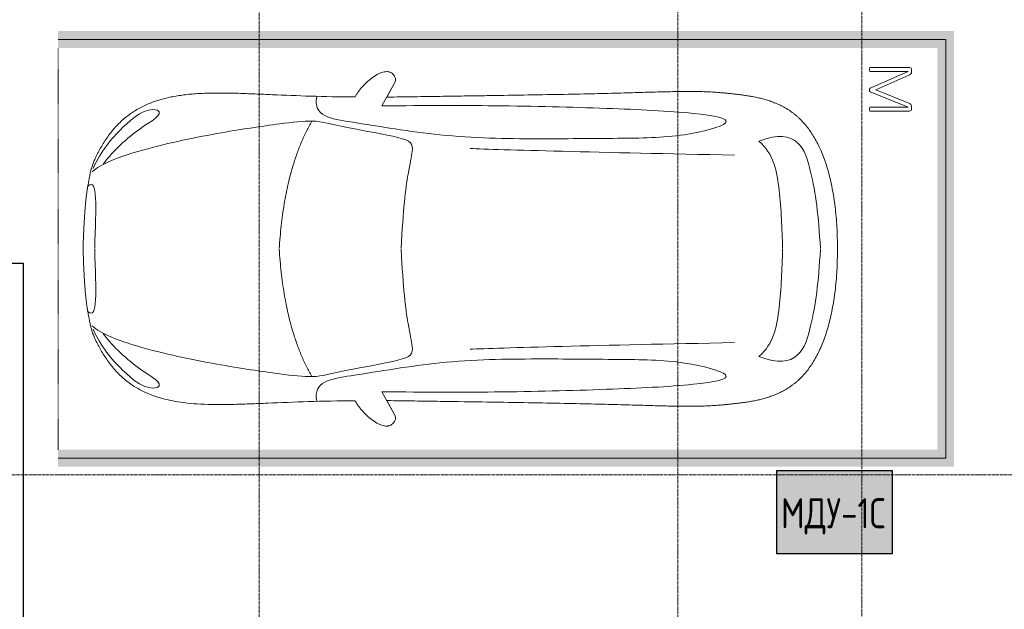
# Model space of a CAD drawing. Header units: millimetres. Extents: x -135639 to 224623, y -383017 to -59102.
# Tile 193 of 256: x 90765 to 96644, y -288318 to -284797. Entities that reach past the tile are written whole.
import ezdxf

# ---------------------------------------------------------------- set-up
doc = ezdxf.new("R2010")
doc.units = ezdxf.units.MM
for name, pattern in [('Линия сетки', [25, 20, -2.5, 0, -2.5]), ('Невидимые', [5, 3, -2]), ('Штрих_3_3_', [6, 3, -3])]:
    doc.linetypes.add(name, pattern=pattern)
for name, color, linetype, lineweight in [('A-000-M_MASS', 7, 'Continuous', 18), ('C-953-M_PARKING', 7, 'Continuous', 18), ('C-953-MH_PARKING', 7, 'Невидимые', 18), ('Z-030-M_GRID', 7, 'Continuous', 9), ('Арматура воздуховодов', 7, 'Continuous', 18), ('ОС', 5, 'Continuous', 25), ('СС-011-ПОЖ-СИГНАЛИЗАЦИЯ', 1, 'Continuous', 30)]:
    doc.layers.add(name, color=color, linetype=linetype, lineweight=lineweight)
doc.layers.add('ССПС', color=5, linetype='Continuous')
doc.styles.add('1111', font='isocpeur.ttf')

# ---------------------------------------------------------------- blocks, each defined once
blk = doc.blocks.new('A_PAR_Parking - M-2663509-B2_-11_400_')
at = {"layer": 'C-953-M_PARKING', "true_color": 0xf7f9fb}
blk.add_hatch(color=7, dxfattribs=at).paths.add_polyline_path([(-1300, 2650), (-1300, -2700), (1300, -2700), (1300, 2650), (1200, 2650), (1200, -2600), (-1200, -2600), (-1200, 2650)])
at = {"layer": 'A-000-M_MASS', "color": 253, "true_color": 0xaaaaaa}
for p, q in [((-853.2, 716.7), (-993.1, 639.1)), ((853.2, 716.7), (993.1, 639.1)), ((-906.1, 687.4), (-993.1, 639.1)), ((993.1, 639.1), (906.1, 687.4))]:
    blk.add_line(p, q, dxfattribs=at)
for centre, start, end in [((-1010.2, 677.7), 223.41837, 293.93047), ((1010.2, 677.7), 246.06953, 316.58163)]:
    blk.add_arc(centre, 42.2, start, end, dxfattribs=at)
for points, knots in [([(-907.6, 876.4), (-907.6, 976), (-911.2, 1161), (-920, 1362), (-926.1, 1508.1), (-930.5, 1645.4), (-930.2, 1768.6), (-921.6, 1880.2), (-910.5, 1957.2), (-893.9, 2030.5), (-870.8, 2100), (-840.5, 2165.3), (-808.7, 2215.9), (-778.9, 2254), (-754.4, 2281.2), (-727.4, 2307.2), (-698.1, 2331.9), (-667.3, 2354.9), (-635.8, 2376.1), (-604.5, 2395.2), (-574, 2412.1), (-545.3, 2426.4), (-519.1, 2437.8), (-499.9, 2445), (-485.2, 2449.7), (-474.3, 2452.8), (-463.2, 2455.6), (-451.9, 2458.1), (-440.1, 2460.6), (-427.5, 2463), (-414, 2465.5), (-401.8, 2467.8), (-391.4, 2469.7), (-383.1, 2471.3), (-375.8, 2472.6), (-369.6, 2473.7), (-363, 2474.8), (-356.1, 2475.9), (-348.8, 2477.1), (-342.9, 2477.9), (-336.8, 2478.8), (-330.4, 2479.7), (-323.7, 2480.6), (-316.6, 2481.5), (-309.1, 2482.4), (-301.4, 2483.3), (-293.2, 2484.2), (-284.6, 2485.1), (-275.5, 2486), (-262.9, 2487.1), (-249.4, 2488.3), (-234.8, 2489.5), (-223.4, 2490.4), (-211.5, 2491.2), (-198.9, 2492.1), (-185.8, 2492.9), (-167.6, 2494), (-148.2, 2495.1), (-127.4, 2496.1), (-105.9, 2497.2), (-77.2, 2498.4), (-39.8, 2499.8), (-13, 2500.7), (0.9, 2501.1)], [-1, -1, -1, -1, -0.913265, -0.826531, -0.783163, -0.739796, -0.653061, -0.612245, -0.571429, -0.530612, -0.489796, -0.44898, -0.408163, -0.387755, -0.367347, -0.346939, -0.326531, -0.306122, -0.285714, -0.265306, -0.244898, -0.22449, -0.204082, -0.183673, -0.173469, -0.163265, -0.153061, -0.142857, -0.132653, -0.122449, -0.112245, -0.102041, -0.096939, -0.091837, -0.086735, -0.084184, -0.081633, -0.076531, -0.07398, -0.071429, -0.068878, -0.066327, -0.063776, -0.061224, -0.058673, -0.056122, -0.053571, -0.05102, -0.048469, -0.045918, -0.040816, -0.038265, -0.035714, -0.033163, -0.030612, -0.028061, -0.02551, -0.020408, -0.017857, -0.015306, -0.010204, -0.005102, 0, 0, 0, 0]), ([(0.9, 2501.1), (21.7, 2500.5), (51.4, 2499.4), (87.7, 2498), (113.2, 2496.8), (137.2, 2495.6), (159.8, 2494.4), (180.9, 2493.2), (200.8, 2491.9), (219.4, 2490.6), (236.6, 2489.3), (252.9, 2488), (267.9, 2486.6), (281.9, 2485.3), (295, 2483.9), (307, 2482.6), (319.6, 2481.1), (329.9, 2479.7), (338.4, 2478.5), (344.6, 2477.7), (350.4, 2476.8), (355.9, 2475.9), (361.2, 2475.1), (366.3, 2474.2), (371.2, 2473.4), (377.4, 2472.3), (384.7, 2471), (393, 2469.4), (403.4, 2467.5), (415.6, 2465.2), (433.6, 2461.8), (453.8, 2457.8), (475.9, 2452.6), (497.6, 2446), (520.6, 2437.4), (555.5, 2422.1), (605.5, 2395.9), (669.1, 2355.3), (729.9, 2307.4), (772.8, 2262.9), (802.5, 2224.9), (822.6, 2195.1), (840.7, 2164.2), (856.7, 2132.1), (870.9, 2098.9), (887.5, 2053.3), (903.9, 1993.8), (915.3, 1931.2), (921.9, 1879.2), (925.6, 1839.1), (928.2, 1798), (929.8, 1755.7), (930.5, 1719.5), (930.6, 1689.9), (930.5, 1667.4), (930.3, 1644.6), (929.9, 1621.4), (929.4, 1597.9), (928.5, 1566.1), (927.2, 1525.5), (924.6, 1458.6), (919.2, 1336.4), (911, 1144.9), (907.6, 970.1), (907.6, 876.4)], [-1, -1, -1, -1, -0.992347, -0.98852, -0.984694, -0.980867, -0.977041, -0.973214, -0.969388, -0.965561, -0.961735, -0.957908, -0.954082, -0.950255, -0.946429, -0.942602, -0.938776, -0.933673, -0.931122, -0.928571, -0.92602, -0.923469, -0.920918, -0.918367, -0.915816, -0.913265, -0.908163, -0.903061, -0.897959, -0.887755, -0.877551, -0.857143, -0.836735, -0.816327, -0.795918, -0.77551, -0.734694, -0.693878, -0.653061, -0.612245, -0.591837, -0.571429, -0.55102, -0.530612, -0.510204, -0.489796, -0.44898, -0.408163, -0.387755, -0.367347, -0.346939, -0.326531, -0.306122, -0.295918, -0.285714, -0.27551, -0.265306, -0.255102, -0.244898, -0.22449, -0.204082, -0.163265, -0.081633, 0, 0, 0, 0]), ([(-479.6, 2441.4), (-586, 2391.8), (-718.7, 2282.7), (-847.3, 2127.6), (-828.4, 2057)], [0, 0, 0, 0, 0.53668, 1.024735, 1.024735, 1.024735, 1.024735]), ([(-459.4, 2446), (-507.5, 2397.9), (-600.9, 2146.6), (-695.8, 1683.9), (-743.6, 1354.1), (-774.1, 1106.3), (-734.1, 996.4), (-659.8, 552.2), (-618, 522.3), (-447.3, 564.9), (-233.6, 590.3), (-1.9, 601.6)], [0, 0, 0, 0, 0.884172, 2.058368, 3.212407, 3.977765, 4.871213, 5.547774, 6.288901, 6.772879, 7.454401, 7.454401, 7.454401, 7.454401]), ([(459.4, 2446), (507.5, 2397.9), (600.9, 2146.6), (695.8, 1683.9), (743.6, 1354.1), (774.1, 1106.3), (734.1, 996.4), (659.8, 552.2), (618, 522.3), (447.3, 564.9), (233.6, 590.3), (1.9, 601.6)], [0, 0, 0, 0, 0.884172, 2.058368, 3.212407, 3.977765, 4.871213, 5.547774, 6.288901, 6.772879, 7.454401, 7.454401, 7.454401, 7.454401]), ([(479.6, 2441.4), (586, 2391.8), (718.7, 2282.7), (847.3, 2127.6), (828.4, 2057)], [0, 0, 0, 0, 0.53668, 1.024735, 1.024735, 1.024735, 1.024735]), ([(-828.4, 2057), (-802.6, 2015.7), (-728.3, 2173.2), (-566.1, 2339.3), (-504.9, 2380.6)], [0, 0, 0, 0, 0.497572, 1.022643, 1.022643, 1.022643, 1.022643]), ([(828.4, 2057), (802.6, 2015.7), (728.3, 2173.2), (566.1, 2339.3), (504.9, 2380.6)], [0, 0, 0, 0, 0.497572, 1.022643, 1.022643, 1.022643, 1.022643]), ([(-908.3, 1105.9), (-792, 1130), (-753.2, 859.4), (-662.6, 332.1), (-655.4, -196.5), (-660.5, -684.2), (-662.6, -1068.4), (-763.9, -1442.7), (-816.5, -1156.9), (-841.5, -605.2), (-856.7, -17.5), (-856.5, 453.9), (-853.2, 716.7)], [0, 0, 0, 0, 1.013953, 2.476159, 4.172855, 5.704608, 7.082231, 8.244161, 9.589947, 11.154659, 12.917121, 14.362976, 14.362976, 14.362976, 14.362976]), ([(908.3, 1105.9), (792, 1130), (753.2, 859.4), (662.6, 332.1), (655.4, -196.5), (660.5, -684.2), (662.6, -1068.4), (763.9, -1442.7), (816.5, -1156.9), (841.5, -605.2), (856.7, -17.5), (856.5, 453.9), (853.2, 716.7)], [0, 0, 0, 0, 1.013953, 2.476159, 4.172855, 5.704608, 7.082231, 8.244161, 9.589947, 11.154659, 12.917121, 14.362976, 14.362976, 14.362976, 14.362976]), ([(-1040.9, 648.7), (-1044.3, 651.7), (-1048.7, 656.6), (-1052.9, 663.7), (-1055.3, 669.5), (-1057.1, 675.4), (-1058, 681.7), (-1058.4, 688.2), (-1057.8, 701.7), (-1052.2, 723.5), (-1035.9, 755.8), (-1011.1, 789.9), (-984.6, 818.2), (-961.5, 838.8), (-943.7, 853.1), (-925.6, 865.8), (-913.6, 873), (-907.6, 876.4)], [-1, -1, -1, -1, -0.941667, -0.9125, -0.883333, -0.854167, -0.825, -0.795833, -0.766667, -0.65, -0.533333, -0.4, -0.266667, -0.2, -0.133333, -0.066667, 0, 0, 0, 0]), ([(907.6, 876.4), (912.9, 873.5), (923.4, 867.2), (944.5, 852.7), (970.5, 831.6), (999.5, 802.9), (1025.9, 770.7), (1043.2, 742.4), (1052.9, 719.4), (1057.4, 702.8), (1058.6, 689.7), (1057.9, 679.9), (1056.4, 672.8), (1054.1, 666.1), (1049.7, 657.8), (1044.8, 652.2), (1040.9, 648.7)], [-1, -1, -1, -1, -0.941667, -0.883333, -0.766667, -0.65, -0.533333, -0.4, -0.333333, -0.266667, -0.2, -0.166667, -0.133333, -0.1, -0.066667, 0, 0, 0, 0]), ([(0, -2003.8), (-45, -2003.7), (-131.8, -2001.4), (-251.9, -1990.7), (-361.8, -1973.6), (-461.5, -1950.2), (-550.8, -1921), (-629.5, -1886.4), (-686.2, -1853.3), (-726.1, -1824.5), (-753.4, -1801.8), (-773.8, -1781.9), (-788.8, -1765.5), (-799.4, -1753.1), (-809.5, -1740.4), (-818.9, -1727.5), (-827.7, -1714.4), (-836.1, -1701.2), (-843.9, -1687.9), (-851.2, -1674.4), (-857.9, -1660.8), (-864.3, -1647.2), (-870.2, -1633.6), (-875.7, -1619.8), (-880.7, -1606), (-885.4, -1592.2), (-889.8, -1578.4), (-893.7, -1564.6), (-897.4, -1550.8), (-900.7, -1537.2), (-903.9, -1523.6), (-906.6, -1510.1), (-909.2, -1496.6), (-911.6, -1483.4), (-913.8, -1470.2), (-915.7, -1457.2), (-917.5, -1444.4), (-919.2, -1431.8), (-920.9, -1419.4), (-922.8, -1403.2), (-925.1, -1383.5), (-927.6, -1360.8), (-929.8, -1338.8), (-931.7, -1317.6), (-934, -1290), (-936.3, -1256.7), (-938.2, -1217.6), (-939.4, -1178.6), (-940, -1138.8), (-940, -1097.3), (-939.4, -1038.8), (-937.7, -958.2), (-934.4, -846), (-930.5, -714.1), (-926.5, -558.6), (-922.7, -375.9), (-918.9, -163.4), (-914.9, 81.7), (-911.4, 315.4), (-908.5, 521.3), (-906.9, 630.9), (-906.1, 687.4)], [-1, -1, -1, -1, -0.97619, -0.952381, -0.928571, -0.904762, -0.880952, -0.857143, -0.833333, -0.821429, -0.809524, -0.797619, -0.791667, -0.785714, -0.779762, -0.77381, -0.767857, -0.761905, -0.755952, -0.75, -0.744048, -0.738095, -0.732143, -0.72619, -0.720238, -0.714286, -0.708333, -0.702381, -0.696429, -0.690476, -0.684524, -0.678571, -0.672619, -0.666667, -0.660714, -0.654762, -0.64881, -0.642857, -0.636905, -0.630952, -0.619048, -0.607143, -0.595238, -0.583333, -0.571429, -0.547619, -0.52381, -0.5, -0.47619, -0.452381, -0.428571, -0.380952, -0.333333, -0.285714, -0.238095, -0.190476, -0.142857, -0.095238, -0.047619, -0.02381, 0, 0, 0, 0]), ([(906.1, 687.4), (906.9, 630.9), (908.5, 521.3), (910.7, 366.9), (912.8, 221.9), (915.6, 40.8), (918.9, -163.4), (922.7, -375.9), (926.5, -558.6), (929.8, -688.2), (932.5, -780), (934.3, -843.5), (936, -902.1), (937.5, -956.3), (938.7, -1006.6), (939.6, -1053.4), (940, -1097.3), (940, -1138.8), (939.4, -1178.6), (938.2, -1217.6), (936.3, -1256.7), (934, -1290), (931.7, -1317.6), (929.8, -1338.8), (927.6, -1360.8), (925.1, -1383.5), (922.8, -1403.2), (920.9, -1419.4), (919.2, -1431.8), (917.5, -1444.4), (915.7, -1457.2), (913.8, -1470.2), (911.6, -1483.4), (909.2, -1496.6), (906.6, -1510.1), (903.9, -1523.6), (900.7, -1537.2), (897.4, -1550.8), (893.7, -1564.6), (889.8, -1578.4), (885.4, -1592.2), (880.7, -1606), (875.7, -1619.8), (870.2, -1633.6), (864.3, -1647.2), (857.9, -1660.8), (851.2, -1674.4), (843.9, -1687.9), (836.1, -1701.2), (827.7, -1714.4), (818.9, -1727.5), (809.5, -1740.4), (799.4, -1753.1), (788.8, -1765.5), (773.8, -1781.9), (753.4, -1801.8), (726.1, -1824.5), (686.2, -1853.3), (606.8, -1899.6), (494.8, -1942.4), (361.8, -1973.6), (251.9, -1990.7), (131.8, -2001.4), (45, -2003.7), (0, -2003.8)], [-1, -1, -1, -1, -0.97619, -0.952381, -0.928571, -0.904762, -0.857143, -0.809524, -0.761905, -0.714286, -0.690476, -0.666667, -0.642857, -0.619048, -0.595238, -0.571429, -0.547619, -0.52381, -0.5, -0.47619, -0.452381, -0.428571, -0.416667, -0.404762, -0.392857, -0.380952, -0.369048, -0.363095, -0.357143, -0.35119, -0.345238, -0.339286, -0.333333, -0.327381, -0.321429, -0.315476, -0.309524, -0.303571, -0.297619, -0.291667, -0.285714, -0.279762, -0.27381, -0.267857, -0.261905, -0.255952, -0.25, -0.244048, -0.238095, -0.232143, -0.22619, -0.220238, -0.214286, -0.208333, -0.202381, -0.190476, -0.178571, -0.166667, -0.142857, -0.095238, -0.071429, -0.047619, -0.02381, 0, 0, 0, 0]), ([(-643, -1534.6), (-731.6, -1765.4), (-468.2, -1854.8), (-203.3, -1891), (-1.9, -1901.6)], [0, 0, 0, 0, 0.867049, 1.684227, 1.684227, 1.684227, 1.684227]), ([(-643, -1534.6), (-569.6, -1622.1), (-348.5, -1664.3), (-124, -1672.4), (-1.9, -1676.2)], [0, 0, 0, 0, 0.616728, 1.242165, 1.242165, 1.242165, 1.242165]), ([(643, -1534.6), (731.6, -1765.4), (468.2, -1854.8), (203.3, -1891), (1.9, -1901.6)], [0, 0, 0, 0, 0.867049, 1.684227, 1.684227, 1.684227, 1.684227]), ([(643, -1534.6), (569.6, -1622.1), (348.5, -1664.3), (124, -1672.4), (1.9, -1676.2)], [0, 0, 0, 0, 0.616728, 1.242165, 1.242165, 1.242165, 1.242165])]:
    blk.add_open_spline(points, degree=3, knots=knots, dxfattribs=at)
for points, degree in [([(-376.2, 2469.9), (-425, 2411.7), (-256.6, 2425), (-1.9, 2431.6)], 3), ([(376.2, 2469.9), (425, 2411.7), (256.6, 2425), (1.9, 2431.6)], 3), ([(-1.9, 1329.8), (-478.1, 1299.2), (-761.9, 1135.3)], 2), ([(1.9, 1329.8), (478.1, 1299.2), (761.9, 1135.3)], 2), ([(-599.3, 190.1), (-592, 24.4), (-575.2, -588.2), (-560, -1389.4)], 3), ([(599.3, 190.1), (592, 24.4), (575.2, -588.2), (560, -1389.4)], 3)]:
    blk.add_open_spline(points, degree=degree, dxfattribs=at)
at = {"layer": 'C-953-M_PARKING', "color": 253, "true_color": 0xaaaaaa}
for p, q in [((-1250, -2650), (-1250, 2650)), ((1250, 2650), (1250, -2650)), ((822.6, -2197.9), (822.1, -2200.1)), ((822.1, -2200.1), (822.1, -2433.8)), ((824.5, -2196.4), (822.6, -2197.9)), ((822.6, -2197.9), (824.5, -2196.4)), ((828.2, -2195.4), (824.5, -2196.4)), ((824.5, -2196.4), (828.2, -2195.4)), ((833.8, -2195), (828.2, -2195.4)), ((839.8, -2195.4), (833.8, -2195)), ((843.6, -2196.4), (839.8, -2195.4)), ((839.8, -2195.4), (843.6, -2196.4)), ((845.7, -2197.9), (843.6, -2196.4)), ((843.6, -2196.4), (845.7, -2197.9)), ((846.5, -2200.1), (845.7, -2197.9)), ((938, -2198.7), (846.5, -2425.3)), ((846.5, -2425.3), (846.5, -2200.1)), ((869.4, -2430.3), (950, -2231.9)), ((939, -2197.3), (938, -2198.7)), ((938, -2198.7), (939, -2197.3)), ((941, -2196.1), (939, -2197.3)), ((939, -2197.3), (941, -2196.1)), ((944.2, -2195.3), (941, -2196.1)), ((941, -2196.1), (944.2, -2195.3)), ((948.9, -2195), (944.2, -2195.3)), ((944.2, -2195.3), (948.9, -2195)), ((953.2, -2195.3), (948.9, -2195)), ((948.9, -2195), (953.2, -2195.3)), ((950, -2231.9), (1037.2, -2429.5)), ((956.4, -2196.1), (953.2, -2195.3)), ((953.2, -2195.3), (956.4, -2196.1)), ((958.5, -2197.3), (956.4, -2196.1)), ((956.4, -2196.1), (958.5, -2197.3)), ((959.7, -2198.7), (958.5, -2197.3)), ((958.5, -2197.3), (959.7, -2198.7)), ((1058.6, -2425.3), (959.7, -2198.7)), ((1059.2, -2197.9), (1058.6, -2200.1)), ((1058.6, -2200.1), (1058.6, -2425.3)), ((1061.1, -2196.4), (1059.2, -2197.9)), ((1059.2, -2197.9), (1061.1, -2196.4)), ((1064.9, -2195.4), (1061.1, -2196.4)), ((1061.1, -2196.4), (1064.9, -2195.4)), ((1070.4, -2195), (1064.9, -2195.4)), ((1076.3, -2195.4), (1070.4, -2195)), ((1080, -2196.4), (1076.3, -2195.4)), ((1076.3, -2195.4), (1080, -2196.4)), ((1082.1, -2197.9), (1080, -2196.4)), ((1080, -2196.4), (1082.1, -2197.9)), ((1082.7, -2200.1), (1082.1, -2197.9)), ((1082.1, -2197.9), (1082.7, -2200.1)), ((1082.7, -2433.8), (1082.7, -2200.1)), ((822.1, -2433.8), (825.8, -2443.3)), ((825.8, -2443.3), (833.1, -2445.9)), ((833.1, -2445.9), (846, -2445.9)), ((846, -2445.9), (854.6, -2444.9)), ((854.6, -2444.9), (861.1, -2441.8)), ((861.1, -2441.8), (865.9, -2436.9)), ((865.9, -2436.9), (869.4, -2430.3)), ((1037.2, -2429.5), (1041.4, -2437.3)), ((1041.4, -2437.3), (1046.1, -2442.4)), ((1046.1, -2442.4), (1051.3, -2445.1)), ((1051.3, -2445.1), (1057.5, -2445.9)), ((1057.5, -2445.9), (1071.8, -2445.9)), ((1071.8, -2445.9), (1075.5, -2445.3)), ((1075.5, -2445.3), (1071.8, -2445.9)), ((1075.5, -2445.3), (1079, -2443.3)), ((1079, -2443.3), (1075.5, -2445.3)), ((1079, -2443.3), (1081.6, -2439.5)), ((1081.6, -2439.5), (1079, -2443.3)), ((1081.6, -2439.5), (1082.7, -2433.8)), ((1250, -2650), (-1250, -2650))]:
    blk.add_line(p, q, dxfattribs=at)
at = {"layer": 'C-953-MH_PARKING', "color": 253, "linetype": 'Штрих_3_3_', "true_color": 0xaaaaaa}
blk.add_line((-1200, 2650), (1200, 2650), dxfattribs=at)
blk = doc.blocks.new('135_SLK_GD_AR_rvt-1-B2_-11_400_')
at = {"layer": 'C-953-M_PARKING', "color": 253, "lineweight": 18, "true_color": 0xaaaaaa, "rotation": 90.00000000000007}
blk.add_blockref('A_PAR_Parking - M-2663509-B2_-11_400_', (102200, 75550), dxfattribs=at)
blk = doc.blocks.new('-2 этаж')
at = {"layer": 'Z-030-M_GRID', "color": 253, "linetype": 'Линия сетки', "true_color": 0xaaaaaa}
for p, q in [((359842.3, -369622.2), (359842.3, -216207.4)), ((362342.3, -369628.3), (362342.3, -216207.4)), ((363442.3, -367082), (363442.3, -216207.4)), ((415039.4, -275727.3), (255409.6, -275727.3))]:
    blk.add_line(p, q, dxfattribs=at)
at = {"lineweight": 5}
blk.add_blockref('135_SLK_GD_AR_rvt-1-B2_-11_400_', (259092.3, -349927.3), dxfattribs=at)
blk = doc.blocks.new('ger')
at = {"lineweight": 40, "ltscale": 2, "true_color": 0xffffff}
h = blk.add_hatch(color=7, dxfattribs=at)
h.dxf.hatch_style = 1
h.paths.add_polyline_path([(491036.1, -67335.5), (491036.1, -66842.7), (490344.7, -66842.7), (490344.7, -67335.5)])
at = {"layer": 'ОС', "color": 1, "lineweight": 30}
blk.add_lwpolyline([(491036.1, -66842.7), (490344.7, -66842.7), (490344.7, -67335.5), (491036.1, -67335.5)], close=True, dxfattribs=at)
at = {"layer": 'ССПС', "color": 1, "lineweight": -2, "ltscale": 1000, "style": '1111', "width": 0.8}
blk.add_text('МДУ-1С', height=180, dxfattribs=at).set_placement((490370.6, -67185.8))

msp = doc.modelspace()

# ---------------------------------------------------------------- linework, layer by layer
at = {"layer": 'СС-011-ПОЖ-СИГНАЛИЗАЦИЯ', "lineweight": 30}
msp.add_lwpolyline([(79772.1, -299901.3), (88971.2, -299901.3), (88971.2, -300859.2), (90558.7, -300859.2), (90558.7, -292629.9), (88948, -292629.9), (88948, -286252.1), (90785.1, -286252.1), (90785.1, -290474.8), (96125.2, -290474.8), (96125.2, -296944.1), (97320.6, -296944.1), (97320.6, -300827.2), (112199.5, -300827.2), (112199.5, -296977.5), (108958.1, -296977.5), (108958.1, -292200.2), (114428, -292200.2), (114428, -290545.2), (103663.9, -290545.2), (103663.9, -277944.5), (115180.6, -277944.5), (115180.6, -278250.9), (117478.6, -278250.9)], dxfattribs=at)

# ---------------------------------------------------------------- block references
at = {"color": 0}
msp.add_blockref('-2 этаж', (-267647.8, -11788.6), dxfattribs=at)
at = {"layer": 'Арматура воздуховодов', "lineweight": 30}
msp.add_blockref('ger', (-395059.9, -220648.8), dxfattribs=at)

doc.saveas('drawing.dxf')
